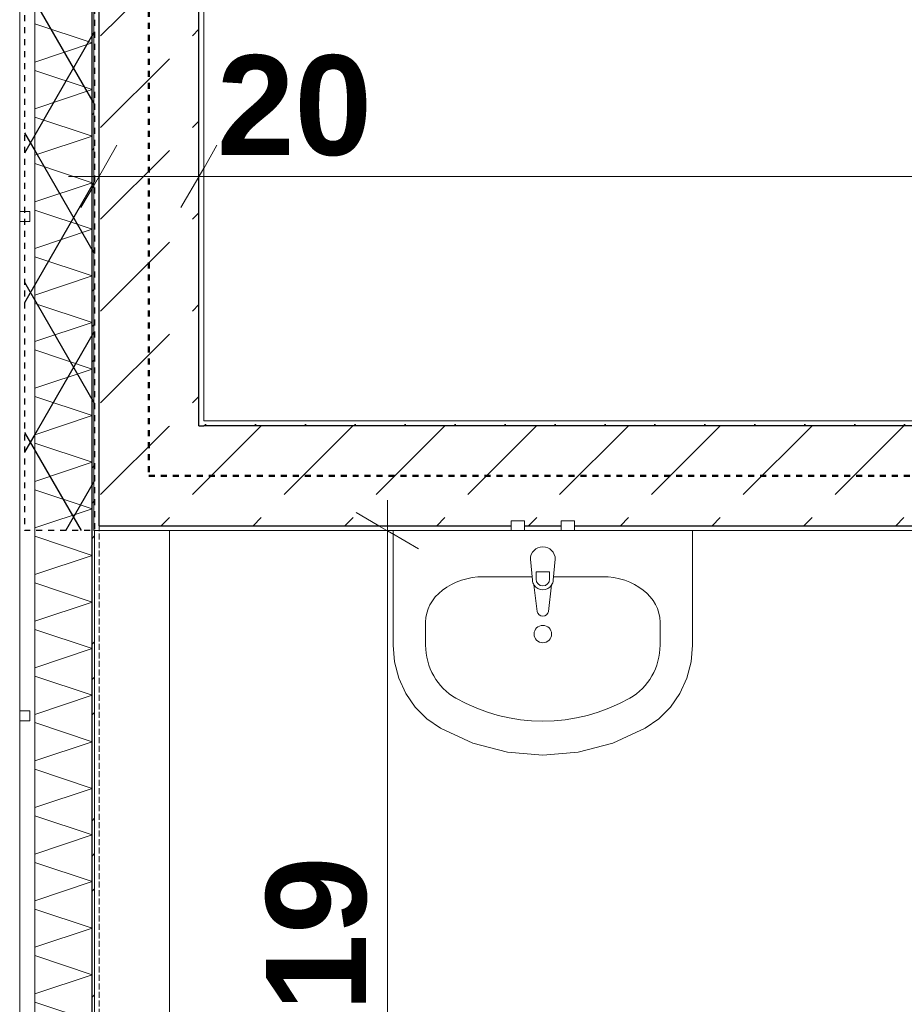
# Model space of a CAD drawing. Extents: x -7314 to 11761, y 144 to 9383.
# Tile 111 of 193: x 2018 to 2195, y 8045 to 8242. Entities that reach past the tile are written whole.
import ezdxf
from ezdxf.xclip import XClip

# ---------------------------------------------------------------- set-up
doc = ezdxf.new("R2010")
doc.units = 0
doc.header["$MEASUREMENT"] = 0
doc.header["$XCLIPFRAME"] = 0
for name, pattern in [('Krawędzie ukryte', [68, 48, -20]), ('Przerywana', [96, 48, -48]), ('Wipeout_Contour', [20000, 0, -20000])]:
    doc.linetypes.add(name, pattern=pattern)
for name, color, linetype in [('FORMA - Arch 01 - 220-A Ściany', 7, 'Continuous'), ('FORMA - Arch 01 - 410-K Osie', 7, 'Continuous'), ('FORMA - Arch 01 - 540-I Ogrzewanie', 7, 'Continuous'), ('FORMA - Arch 01 - 820-G Rysunki Obrazki', 7, 'Continuous'), ('FORMA - Arch 02 - Strefy', 7, 'Continuous'), ('FORMA - Arch 02 - Ściany zewnętrzne', 7, 'Continuous'), ('FORMA - Arch 04 - Wymiary ogólne', 7, 'Continuous')]:
    doc.layers.add(name, color=color, linetype=linetype)
doc.styles.add('STYL_AUTOMATYCZNY_9', font='arial.ttf')
pattern_1 = [(0, (4185.3, -5972.398), (0, 17.320508), [0, -10]), (0, (4190.3, -5963.738), (0, 17.320508), [0, -10])]
pattern_2 = [(45, (4185.3, -5972.398), (-18.384776, 18.384776), [19.5, -6.5]), (45, (4185.3, -5954.013), (-18.384776, 18.384776), [19.5, -6.5])]

# ---------------------------------------------------------------- blocks, each defined once
blk = doc.blocks.new('*X351')
at = {"layer": 'FORMA - Arch 01 - 220-A Ściany', "color": 7, "linetype": 'Continuous', "lineweight": 5, "ltscale": 0.025}
for p, q in [((2021.1, 8241.44), (2032.6, 8237.6)), ((2032.6, 8237.6), (2021.1, 8233.77)), ((2021.1, 8232.1), (2032.6, 8228.27)), ((2032.6, 8228.27), (2021.1, 8224.44)), ((2021.1, 8222.77), (2032.6, 8218.94)), ((2032.6, 8218.94), (2021.1, 8215.1)), ((2021.1, 8213.44), (2032.6, 8209.6)), ((2032.6, 8209.6), (2021.1, 8205.77)), ((2021.1, 8204.1), (2032.6, 8200.27)), ((2032.6, 8200.27), (2021.1, 8196.44)), ((2021.1, 8194.77), (2032.6, 8190.94)), ((2032.6, 8190.94), (2021.1, 8187.1)), ((2021.1, 8185.44), (2032.6, 8181.6)), ((2032.6, 8181.6), (2021.1, 8177.77)), ((2021.1, 8176.1), (2032.6, 8172.27)), ((2032.6, 8172.27), (2021.1, 8168.44)), ((2021.1, 8166.77), (2032.6, 8162.94)), ((2032.6, 8162.94), (2021.1, 8159.1)), ((2021.1, 8157.44), (2032.6, 8153.6)), ((2032.6, 8153.6), (2021.1, 8149.77)), ((2021.1, 8148.1), (2032.6, 8144.27)), ((2032.6, 8144.27), (2021.1, 8140.44)), ((2021.1, 8138.77), (2032.6, 8134.94)), ((2032.6, 8134.94), (2021.1, 8131.1)), ((2021.1, 8129.44), (2032.6, 8125.6)), ((2032.6, 8125.6), (2021.1, 8121.77)), ((2021.1, 8120.1), (2032.6, 8116.27)), ((2032.6, 8116.27), (2021.1, 8112.44)), ((2021.1, 8110.77), (2032.6, 8106.94)), ((2032.6, 8106.94), (2021.1, 8103.1)), ((2021.1, 8101.44), (2032.6, 8097.6)), ((2032.6, 8097.6), (2021.1, 8093.77)), ((2021.1, 8092.1), (2032.6, 8088.27)), ((2032.6, 8088.27), (2021.1, 8084.44)), ((2021.1, 8082.77), (2032.6, 8078.94)), ((2032.6, 8078.94), (2021.1, 8075.1)), ((2021.1, 8073.44), (2032.6, 8069.6)), ((2032.6, 8069.6), (2021.1, 8065.77)), ((2021.1, 8064.1), (2032.6, 8060.27)), ((2032.6, 8060.27), (2021.1, 8056.44)), ((2021.1, 8054.77), (2032.6, 8050.94)), ((2032.6, 8050.94), (2021.1, 8047.1)), ((2021.1, 8045.44), (2032.6, 8041.6))]:
    blk.add_line(p, q, dxfattribs=at)
blk = doc.blocks.new('Rysunek_1_1', base_point=(4185.3, -5972.4))
at = {"color": 254, "linetype": 'Wipeout_Contour', "lineweight": 0, "ltscale": 61901.69196}
blk.add_wipeout([(2404.94, 8734.9), (2208.66, 8734.9), (2059.98, 8734.9), (2059.98, 8725.9), (2054.98, 8725.9), (2054.98, 8161.9), (2404.94, 8161.9)], dxfattribs=at).dxf.layer = 'FORMA - Arch 02 - Strefy'
at = {"color": 254, "linetype": 'Wipeout_Contour', "lineweight": 0, "ltscale": 41761.403087}
blk.add_wipeout([(2412.21, 8071.66), (2412.21, 8139.9), (2033.1, 8139.9), (2033.1, 7920.64), (2412.21, 7920.64)], dxfattribs=at).dxf.layer = 'FORMA - Arch 02 - Strefy'
at = {"layer": 'FORMA - Arch 04 - Wymiary ogólne', "color": 154, "linetype": 'Continuous', "lineweight": 13, "insert": (2057.59, 8214.86), "char_height": 20, "width": 30.509, "attachment_point": 7, "style": 'STYL_AUTOMATYCZNY_9'}
blk.add_mtext('\\A1;{\\pql;\\fArial|b1|i0|c238|p0;\\W1.000000;20}', dxfattribs=at)
at = {"layer": 'FORMA - Arch 04 - Wymiary ogólne', "color": 154, "linetype": 'Continuous', "lineweight": 13, "insert": (2087.74, 8028.03), "char_height": 20, "width": 45.7634, "attachment_point": 7, "rotation": 90, "style": 'STYL_AUTOMATYCZNY_9'}
blk.add_mtext('\\A1;{\\pql;\\fArial|b1|i0|c238|p0;\\W1.000000;219}', dxfattribs=at)
at = {"color": 254, "linetype": 'Wipeout_Contour', "lineweight": 0, "ltscale": 33819.25815}
blk.add_wipeout([(2032.6, 7909.14), (2033.1, 7909.14), (2033.1, 8503.82), (2032.6, 8503.82)], dxfattribs=at).dxf.layer = 'FORMA - Arch 01 - 220-A Ściany'
at = {"color": 254, "linetype": 'Wipeout_Contour', "lineweight": 0, "ltscale": 25247.068604}
blk.add_wipeout([(2054.98, 8161.9), (2053.98, 8160.9), (2054.98, 8160.9)], dxfattribs=at).dxf.layer = 'FORMA - Arch 01 - 220-A Ściany'
at = {"layer": 'FORMA - Arch 01 - 220-A Ściany', "linetype": 'Continuous', "lineweight": 5}
h = blk.add_hatch(dxfattribs=at)
h.set_pattern_fill('Aluminium_0001', style=0, pattern_type=2)
h.set_pattern_definition([(45, (4185.3, -5972.398), (-17.67767, 17.67767), []), (45, (4181.764, -5968.863), (-17.67767, 17.67767), []), (45, (4178.229, -5965.327), (-17.67767, 17.67767), [])])
h.paths.add_polyline_path([(2032.6, 7909.14), (2033.1, 7909.14), (2033.1, 8503.82), (2032.6, 8503.82)])
h = blk.add_hatch(dxfattribs=at)
h.set_pattern_fill('Tynk_0001', style=0, pattern_type=2)
h.set_pattern_definition(pattern_1)
h.paths.add_polyline_path([(2054.98, 8161.9), (2053.98, 8160.9), (2054.98, 8160.9)])
at = {"color": 254, "linetype": 'Wipeout_Contour', "lineweight": 0, "ltscale": 58936.468039}
blk.add_wipeout([(2021.1, 7923.64), (2018.6, 7923.64), (2018.6, 7923.14), (2032.6, 7923.14), (2032.6, 8503.82), (2030.1, 8503.82), (2021.1, 8503.82)], dxfattribs=at).dxf.layer = 'FORMA - Arch 01 - 220-A Ściany'
at = {"layer": 'FORMA - Arch 01 - 220-A Ściany', "color": 7, "linetype": 'Continuous', "lineweight": 25, "ltscale": 0.025}
blk.add_line((2032.6, 7923.14), (2032.6, 8503.82), dxfattribs=at)
at = {"layer": 'FORMA - Arch 01 - 220-A Ściany', "color": 7, "linetype": 'Continuous', "lineweight": 15, "ltscale": 0.025, "flags": 128}
blk.add_lwpolyline([(2033.1, 7909.14), (2033.1, 8503.82)], dxfattribs=at)
at = {"color": 7, "linetype": 'Continuous', "lineweight": 13, "ltscale": 0.025}
blk.add_blockref('*X351', (0, 0), dxfattribs=at)
at = {"color": 254, "linetype": 'Wipeout_Contour', "lineweight": 0, "ltscale": 34356.695246}
blk.add_wipeout([(2018.1, 7923.64), (2021.1, 7923.64), (2021.1, 8771.9), (2018.1, 8771.9)], dxfattribs=at).dxf.layer = 'FORMA - Arch 01 - 220-A Ściany'
at = {"color": 254, "linetype": 'Wipeout_Contour', "lineweight": 0, "ltscale": 25170.636408}
blk.add_wipeout([(2033.98, 8140.9), (2032.98, 8139.9), (2033.98, 8139.9)], dxfattribs=at).dxf.layer = 'FORMA - Arch 01 - 220-A Ściany'
at = {"layer": 'FORMA - Arch 01 - 220-A Ściany', "linetype": 'Continuous', "lineweight": 5}
h = blk.add_hatch(dxfattribs=at)
h.set_pattern_fill('Tynk_0001', style=0, pattern_type=2)
h.set_pattern_definition(pattern_1)
h.paths.add_polyline_path([(2033.98, 8140.9), (2032.98, 8139.9), (2033.98, 8139.9)])
at = {"layer": 'FORMA - Arch 01 - 220-A Ściany', "color": 7, "linetype": 'Continuous', "lineweight": 18, "ltscale": 0.025}
blk.add_line((2021.1, 7923.64), (2021.1, 8503.82), dxfattribs=at)
at = {"color": 254, "linetype": 'Wipeout_Contour', "lineweight": 0, "ltscale": 33790.673689}
blk.add_wipeout([(2018.1, 8201.82), (2020.1, 8201.82), (2020.1, 8203.82), (2018.1, 8203.82)], dxfattribs=at).dxf.layer = 'FORMA - Arch 01 - 220-A Ściany'
at = {"color": 254, "linetype": 'Wipeout_Contour', "lineweight": 0, "ltscale": 33402.40395}
blk.add_wipeout([(2018.1, 8101.82), (2020.1, 8101.82), (2020.1, 8103.82), (2018.1, 8103.82)], dxfattribs=at).dxf.layer = 'FORMA - Arch 01 - 220-A Ściany'
at = {"color": 254, "linetype": 'Wipeout_Contour', "lineweight": 0, "ltscale": 34356.695246}
blk.add_wipeout([(2018.1, 7923.64), (2021.1, 7923.64), (2021.1, 8771.9), (2018.1, 8771.9)], dxfattribs=at).dxf.layer = 'FORMA - Arch 01 - 220-A Ściany'
at = {"color": 254, "linetype": 'Wipeout_Contour', "lineweight": 0, "ltscale": 25201.95314}
blk.add_wipeout([(2053.98, 8160.9), (2033.98, 8140.9), (2053.98, 8140.9)], dxfattribs=at).dxf.layer = 'FORMA - Arch 01 - 220-A Ściany'
at = {"layer": 'FORMA - Arch 01 - 220-A Ściany', "linetype": 'Continuous', "lineweight": 5}
h = blk.add_hatch(dxfattribs=at)
h.set_pattern_fill('Beton_0001', style=0, pattern_type=2)
h.set_pattern_definition(pattern_2)
h.paths.add_polyline_path([(2053.98, 8160.9), (2033.98, 8140.9), (2053.98, 8140.9)])
at = {"layer": 'FORMA - Arch 01 - 220-A Ściany', "color": 7, "linetype": 'Continuous', "lineweight": 13, "ltscale": 0.025}
blk.add_line((2018.1, 7923.64), (2018.1, 8771.9), dxfattribs=at)
at = {"layer": 'FORMA - Arch 01 - 220-A Ściany', "color": 7, "linetype": 'Continuous', "lineweight": 18, "ltscale": 0.025, "flags": 128}
blk.add_lwpolyline([(2018.1, 7923.64), (2021.1, 7923.64), (2021.1, 8771.9), (2018.1, 8771.9)], close=True, dxfattribs=at)
at = {"color": 254, "linetype": 'Wipeout_Contour', "lineweight": 0, "ltscale": 33790.673689}
blk.add_wipeout([(2018.1, 8201.82), (2020.1, 8201.82), (2020.1, 8203.82), (2018.1, 8203.82)], dxfattribs=at).dxf.layer = 'FORMA - Arch 01 - 220-A Ściany'
at = {"color": 254, "linetype": 'Wipeout_Contour', "lineweight": 0, "ltscale": 25249.008097}
blk.add_wipeout([(2054.98, 8161.9), (2053.98, 8161.9), (2053.98, 8160.9)], dxfattribs=at).dxf.layer = 'FORMA - Arch 01 - 220-A Ściany'
at = {"color": 254, "linetype": 'Wipeout_Contour', "lineweight": 0, "ltscale": 25172.576784}
blk.add_wipeout([(2033.98, 8140.9), (2032.98, 8140.9), (2032.98, 8139.9)], dxfattribs=at).dxf.layer = 'FORMA - Arch 01 - 220-A Ściany'
at = {"color": 254, "linetype": 'Wipeout_Contour', "lineweight": 0, "ltscale": 33402.40395}
blk.add_wipeout([(2018.1, 8101.82), (2020.1, 8101.82), (2020.1, 8103.82), (2018.1, 8103.82)], dxfattribs=at).dxf.layer = 'FORMA - Arch 01 - 220-A Ściany'
at = {"layer": 'FORMA - Arch 01 - 220-A Ściany', "linetype": 'Continuous', "lineweight": 5}
h = blk.add_hatch(dxfattribs=at)
h.set_pattern_fill('Tynk_0001', style=0, pattern_type=2)
h.set_pattern_definition(pattern_1)
h.paths.add_polyline_path([(2054.98, 8161.9), (2053.98, 8161.9), (2053.98, 8160.9)])
h = blk.add_hatch(dxfattribs=at)
h.set_pattern_fill('Tynk_0001', style=0, pattern_type=2)
h.set_pattern_definition(pattern_1)
h.paths.add_polyline_path([(2033.98, 8140.9), (2032.98, 8140.9), (2032.98, 8139.9)])
at = {"layer": 'FORMA - Arch 01 - 220-A Ściany', "color": 7, "linetype": 'Continuous', "lineweight": 13, "ltscale": 0.025}
for p, q in [((2018.1, 8201.82), (2018.1, 8203.82)), ((2018.1, 8101.82), (2018.1, 8103.82))]:
    blk.add_line(p, q, dxfattribs=at)
at = {"layer": 'FORMA - Arch 01 - 220-A Ściany', "color": 7, "linetype": 'Continuous', "lineweight": 18, "ltscale": 0.025, "flags": 128}
for points in [[(2018.1, 8201.82), (2020.1, 8201.82), (2020.1, 8203.82), (2018.1, 8203.82)], [(2018.1, 8101.82), (2020.1, 8101.82), (2020.1, 8103.82), (2018.1, 8103.82)]]:
    blk.add_lwpolyline(points, close=True, dxfattribs=at)
at = {"layer": 'FORMA - Arch 01 - 220-A Ściany', "color": 7, "linetype": 'Continuous', "lineweight": 13, "ltscale": 0.025, "flags": 128}
blk.add_lwpolyline([(2032.98, 8139.9), (2033.98, 8139.9)], dxfattribs=at)
at = {"color": 254, "linetype": 'Wipeout_Contour', "lineweight": 0, "ltscale": 34265.285926}
blk.add_wipeout([(2032.98, 8501.82), (2032.98, 8140.9), (2033.98, 8140.9), (2033.98, 8501.82)], dxfattribs=at).dxf.layer = 'FORMA - Arch 01 - 220-A Ściany'
at = {"color": 254, "linetype": 'Wipeout_Contour', "lineweight": 0, "ltscale": 34326.058222}
blk.add_wipeout([(2054.98, 8161.9), (2054.98, 8501.82), (2053.98, 8501.82), (2053.98, 8161.9)], dxfattribs=at).dxf.layer = 'FORMA - Arch 01 - 220-A Ściany'
at = {"layer": 'FORMA - Arch 01 - 220-A Ściany', "linetype": 'Continuous', "lineweight": 5}
h = blk.add_hatch(dxfattribs=at)
h.set_pattern_fill('Tynk_0001', style=0, pattern_type=2)
h.set_pattern_definition(pattern_1)
h.paths.add_polyline_path([(2032.98, 8501.82), (2032.98, 8140.9), (2033.98, 8140.9), (2033.98, 8501.82)])
h = blk.add_hatch(dxfattribs=at)
h.set_pattern_fill('Tynk_0001', style=0, pattern_type=2)
h.set_pattern_definition(pattern_1)
h.paths.add_polyline_path([(2054.98, 8161.9), (2054.98, 8501.82), (2053.98, 8501.82), (2053.98, 8161.9)])
at = {"layer": 'FORMA - Arch 01 - 220-A Ściany', "color": 7, "linetype": 'Continuous', "lineweight": 13, "ltscale": 0.025, "flags": 128}
for points in [[(2032.98, 8501.82), (2032.98, 8139.9)], [(2054.98, 8161.9), (2054.98, 8501.82)]]:
    blk.add_lwpolyline(points, dxfattribs=at)
at = {"color": 254, "linetype": 'Wipeout_Contour', "lineweight": 0, "ltscale": 25217.700959}
blk.add_wipeout([(2053.98, 8160.9), (2033.98, 8160.9), (2033.98, 8140.9)], dxfattribs=at).dxf.layer = 'FORMA - Arch 01 - 220-A Ściany'
at = {"layer": 'FORMA - Arch 01 - 220-A Ściany', "linetype": 'Continuous', "lineweight": 5}
h = blk.add_hatch(dxfattribs=at)
h.set_pattern_fill('Beton_0001', style=0, pattern_type=2)
h.set_pattern_definition(pattern_2)
h.paths.add_polyline_path([(2053.98, 8160.9), (2033.98, 8160.9), (2033.98, 8140.9)])
at = {"layer": 'FORMA - Arch 01 - 220-A Ściany', "color": 7, "linetype": 'Continuous', "lineweight": 25, "ltscale": 0.025}
blk.add_line((2033.98, 8140.9), (2053.98, 8140.9), dxfattribs=at)
at = {"color": 254, "linetype": 'Wipeout_Contour', "lineweight": 0, "ltscale": 34314.104998}
blk.add_wipeout([(2033.98, 8501.82), (2033.98, 8160.9), (2053.98, 8160.9), (2053.98, 8501.82)], dxfattribs=at).dxf.layer = 'FORMA - Arch 01 - 220-A Ściany'
at = {"layer": 'FORMA - Arch 01 - 220-A Ściany', "linetype": 'Continuous', "lineweight": 5}
h = blk.add_hatch(dxfattribs=at)
h.set_pattern_fill('Beton_0001', style=0, pattern_type=2)
h.set_pattern_definition(pattern_2)
h.paths.add_polyline_path([(2033.98, 8501.82), (2033.98, 8160.9), (2053.98, 8160.9), (2053.98, 8501.82)])
at = {"layer": 'FORMA - Arch 01 - 220-A Ściany', "color": 7, "linetype": 'Continuous', "lineweight": 25, "ltscale": 0.025}
for p, q in [((2033.98, 8501.82), (2033.98, 8160.9)), ((2053.98, 8160.9), (2053.98, 8501.82)), ((2033.98, 8160.9), (2033.98, 8140.9)), ((2053.98, 8160.9), (2054.98, 8160.9))]:
    blk.add_line(p, q, dxfattribs=at)
at = {"layer": 'FORMA - Arch 04 - Wymiary ogólne', "color": 154, "linetype": 'Continuous', "lineweight": 13, "ltscale": 0.025}
for p, q in [((2033.98, 8220.24), (2033.98, 8201.49)), ((2053.98, 8220.24), (2053.98, 8201.49)), ((2037.58, 8217.11), (2030.37, 8204.61)), ((2050.37, 8204.61), (2057.58, 8217.11)), ((2033.98, 8210.86), (2027.86, 8210.86)), ((2053.98, 8210.86), (2033.98, 8210.86)), ((2404.94, 8210.86), (2053.98, 8210.86))]:
    blk.add_line(p, q, dxfattribs=at)
at = {"color": 254, "linetype": 'Wipeout_Contour', "lineweight": 0, "ltscale": 33848.971232}
blk.add_wipeout([(2054.98, 8160.9), (2404.94, 8160.9), (2404.94, 8161.9), (2054.98, 8161.9)], dxfattribs=at).dxf.layer = 'FORMA - Arch 01 - 220-A Ściany'
at = {"color": 254, "linetype": 'Wipeout_Contour', "lineweight": 0, "ltscale": 33769.677978}
blk.add_wipeout([(2425.94, 8140.9), (2033.98, 8140.9), (2033.98, 8139.9), (2425.94, 8139.9)], dxfattribs=at).dxf.layer = 'FORMA - Arch 01 - 220-A Ściany'
at = {"layer": 'FORMA - Arch 01 - 220-A Ściany', "linetype": 'Continuous', "lineweight": 5}
h = blk.add_hatch(dxfattribs=at)
h.set_pattern_fill('Tynk_0001', style=0, pattern_type=2)
h.set_pattern_definition(pattern_1)
h.paths.add_polyline_path([(2054.98, 8160.9), (2404.94, 8160.9), (2404.94, 8161.9), (2054.98, 8161.9)])
h = blk.add_hatch(dxfattribs=at)
h.set_pattern_fill('Tynk_0001', style=0, pattern_type=2)
h.set_pattern_definition(pattern_1)
h.paths.add_polyline_path([(2425.94, 8140.9), (2033.98, 8140.9), (2033.98, 8139.9), (2425.94, 8139.9)])
at = {"layer": 'FORMA - Arch 01 - 220-A Ściany', "color": 7, "linetype": 'Continuous', "lineweight": 13, "ltscale": 0.025, "flags": 128}
for points in [[(2404.94, 8161.9), (2054.98, 8161.9)], [(2033.98, 8139.9), (2426.94, 8139.9)]]:
    blk.add_lwpolyline(points, dxfattribs=at)
at = {"layer": 'FORMA - Arch 04 - Wymiary ogólne', "color": 154, "linetype": 'Continuous', "lineweight": 13, "ltscale": 0.025}
blk.add_line((2091.74, 7920.64), (2091.74, 8139.9), dxfattribs=at)
at = {"color": 254, "linetype": 'Wipeout_Contour', "lineweight": 0, "ltscale": 33808.543288}
blk.add_wipeout([(2053.98, 8140.9), (2405.94, 8140.9), (2405.94, 8160.9), (2053.98, 8160.9)], dxfattribs=at).dxf.layer = 'FORMA - Arch 01 - 220-A Ściany'
at = {"color": 254, "linetype": 'Wipeout_Contour', "lineweight": 0, "ltscale": 33142.123955}
blk.add_wipeout([(2048.1, 7920.64), (2048.1, 8139.9), (2033.1, 8139.9), (2033.1, 7920.64)], dxfattribs=at).dxf.layer = 'FORMA - Arch 02 - Ściany zewnętrzne'
at = {"layer": 'FORMA - Arch 01 - 220-A Ściany', "linetype": 'Continuous', "lineweight": 5}
h = blk.add_hatch(dxfattribs=at)
h.set_pattern_fill('Beton_0001', style=0, pattern_type=2)
h.set_pattern_definition(pattern_2)
h.paths.add_polyline_path([(2053.98, 8140.9), (2405.94, 8140.9), (2405.94, 8160.9), (2053.98, 8160.9)])
at = {"layer": 'FORMA - Arch 01 - 820-G Rysunki Obrazki', "linetype": 'Continuous', "lineweight": 25}
h = blk.add_hatch(dxfattribs=at)
h.set_pattern_fill('Izolacja_miękka_0001', color=1, style=0, pattern_type=2)
h.set_pattern_definition([(60, (4185.3, -5972.398), (-12.990381, 7.5), []), (120, (4185.3, -5972.398), (12.990381, 7.5), [])])
h.paths.add_polyline_path([(2019.1, 8501.82), (2019.1, 8139.9), (2033.1, 8139.9), (2033.1, 8501.82)])
at = {"color": 1, "linetype": 'Przerywana', "lineweight": 50, "ltscale": 0.025, "flags": 128}
blk.add_lwpolyline([(2043.98, 8150.9), (2415.94, 8150.9), (2415.94, 8745.9), (2043.98, 8745.9)], close=True, dxfattribs=at)
at = {"layer": 'FORMA - Arch 01 - 220-A Ściany', "color": 7, "linetype": 'Continuous', "lineweight": 25, "ltscale": 0.025}
for p, q in [((2053.98, 8160.9), (2054.98, 8160.9)), ((2405.94, 8160.9), (2054.98, 8160.9)), ((2033.98, 8140.9), (2053.98, 8140.9)), ((2053.98, 8140.9), (2405.94, 8140.9))]:
    blk.add_line(p, q, dxfattribs=at)
at = {"layer": 'FORMA - Arch 01 - 410-K Osie', "color": 7, "linetype": 'Krawędzie ukryte', "lineweight": 13, "ltscale": 0.025}
blk.add_line((2034.04, 5890.7), (2034.04, 8978.35), dxfattribs=at)
at = {"layer": 'FORMA - Arch 01 - 820-G Rysunki Obrazki', "color": 1, "linetype": 'Przerywana', "lineweight": 25, "ltscale": 0.025, "flags": 128}
blk.add_lwpolyline([(2019.1, 8501.82), (2033.1, 8501.82), (2033.1, 8139.9), (2019.1, 8139.9)], close=True, dxfattribs=at)
at = {"layer": 'FORMA - Arch 02 - Ściany zewnętrzne', "color": 7, "linetype": 'Continuous', "lineweight": 13, "ltscale": 0.025, "flags": 128}
for points in [[(2033.1, 8139.9), (2048.1, 8139.9)], [(2033.1, 8139.9), (2033.1, 7920.64)], [(2048.1, 7920.64), (2048.1, 8139.9)]]:
    blk.add_lwpolyline(points, dxfattribs=at)
at = {"layer": 'FORMA - Arch 04 - Wymiary ogólne', "color": 154, "linetype": 'Continuous', "lineweight": 13, "ltscale": 0.025}
blk.add_line((2091.74, 8139.9), (2091.74, 8146.01), dxfattribs=at)
at = {"color": 254, "linetype": 'Wipeout_Contour', "lineweight": 0, "ltscale": 33647.473541}
blk.add_wipeout([(2119.21, 8139.9), (2119.21, 8141.9), (2116.51, 8141.9), (2116.51, 8139.9)], dxfattribs=at).dxf.layer = 'FORMA - Arch 01 - 540-I Ogrzewanie'
at = {"color": 254, "linetype": 'Wipeout_Contour', "lineweight": 0, "ltscale": 33657.566615}
blk.add_wipeout([(2129.21, 8139.9), (2129.21, 8141.9), (2126.51, 8141.9), (2126.51, 8139.9)], dxfattribs=at).dxf.layer = 'FORMA - Arch 01 - 540-I Ogrzewanie'
at = {"layer": 'FORMA - Arch 01 - 540-I Ogrzewanie', "color": 6, "linetype": 'Continuous', "lineweight": 15, "ltscale": 0.025, "flags": 128}
for points in [[(2119.21, 8139.9), (2116.51, 8139.9), (2116.51, 8141.9), (2119.21, 8141.9)], [(2129.21, 8139.9), (2126.51, 8139.9), (2126.51, 8141.9), (2129.21, 8141.9)]]:
    blk.add_lwpolyline(points, close=True, dxfattribs=at)
at = {"color": 254, "linetype": 'Wipeout_Contour', "lineweight": 0, "ltscale": 176006.82591}
blk.add_wipeout([(2152.86, 8139.9), (2092.86, 8139.9), (2092.86, 8116.99), (2093.15, 8113.62), (2094.01, 8110.35), (2095.41, 8107.3), (2097.31, 8104.56), (2099.64, 8102.21), (2102.34, 8100.34), (2108.86, 8097.34), (2115.76, 8095.51), (2122.86, 8094.9), (2129.95, 8095.51), (2136.86, 8097.34), (2143.38, 8100.34), (2146.07, 8102.21), (2148.41, 8104.56), (2150.31, 8107.3), (2151.71, 8110.35), (2152.57, 8113.62), (2152.86, 8116.99)], dxfattribs=at).dxf.layer = 'FORMA - Arch 01 - 540-I Ogrzewanie'
at = {"layer": 'FORMA - Arch 01 - 540-I Ogrzewanie', "color": 6, "linetype": 'Continuous', "lineweight": 15, "ltscale": 0.025}
for p, q in [((2110.98, 8130.67), (2134.74, 8130.67)), ((2099.38, 8121.57), (2099.38, 8116.99)), ((2146.34, 8121.57), (2146.34, 8116.99))]:
    blk.add_line(p, q, dxfattribs=at)
at = {"layer": 'FORMA - Arch 01 - 540-I Ogrzewanie', "color": 6, "linetype": 'Continuous', "lineweight": 15, "ltscale": 0.025, "flags": 128}
blk.add_lwpolyline([(2152.86, 8139.9), (2152.86, 8116.99), (2152.57, 8113.62), (2151.71, 8110.35), (2150.31, 8107.3), (2148.41, 8104.56), (2146.07, 8102.21), (2143.38, 8100.34), (2136.86, 8097.34), (2129.95, 8095.51), (2122.86, 8094.9), (2115.76, 8095.51), (2108.86, 8097.34), (2102.34, 8100.34), (2099.64, 8102.21), (2097.31, 8104.56), (2095.41, 8107.3), (2094.01, 8110.35), (2093.15, 8113.62), (2092.86, 8116.99), (2092.86, 8139.9)], close=True, dxfattribs=at)
at = {"layer": 'FORMA - Arch 01 - 540-I Ogrzewanie', "color": 6, "linetype": 'Continuous', "lineweight": 15, "ltscale": 0.025}
blk.add_circle((2122.86, 8119.18), 1.75, dxfattribs=at)
for centre, major_axis, ratio, start_param, end_param in [((2110.99, 8121.57), (11.61, 0), 0.783646, 1.570796, 3.141593), ((2134.73, 8121.57), (11.61, 0), 0.783646, 0, 1.570796), ((2110.97, 8116.99), (0, 12.12), 0.956522, 1.570796, 2.644618), ((2134.74, 8116.99), (0, 12.12), 0.956522, 3.638567, 4.712389), ((2122.86, 8139.9), (0, 38.18), 0.956522, 2.644618, 3.638567)]:
    blk.add_ellipse(centre, major_axis=major_axis, ratio=ratio, start_param=start_param, end_param=end_param, dxfattribs=at)
at = {"layer": 'FORMA - Arch 04 - Wymiary ogólne', "color": 154, "linetype": 'Continuous', "lineweight": 13, "ltscale": 0.025}
for p, q in [((2097.99, 8136.29), (2085.49, 8143.51)), ((2101.11, 8139.9), (2082.36, 8139.9))]:
    blk.add_line(p, q, dxfattribs=at)
at = {"color": 254, "linetype": 'Wipeout_Contour', "lineweight": 0, "ltscale": 184841.596937}
blk.add_wipeout([(2125.36, 8134.17), (2125.36, 8134.17), (2124.63, 8135.93), (2122.86, 8136.67), (2121.09, 8135.93), (2120.36, 8134.17), (2120.36, 8134.17), (2120.76, 8129.97), (2120.76, 8129.97), (2121.09, 8129.02), (2121.09, 8129.02), (2121.75, 8123.73), (2121.75, 8123.73), (2122.12, 8123.03), (2122.86, 8122.75), (2123.6, 8123.03), (2123.97, 8123.73), (2123.97, 8123.73), (2124.63, 8129.02), (2124.63, 8129.02), (2124.96, 8129.97), (2124.96, 8129.97)], dxfattribs=at).dxf.layer = 'FORMA - Arch 01 - 540-I Ogrzewanie'
at = {"layer": 'FORMA - Arch 01 - 540-I Ogrzewanie', "color": 6, "linetype": 'Continuous', "lineweight": 15, "ltscale": 0.025}
for p, q in [((2121.5, 8131.67), (2121.5, 8130.19)), ((2124.22, 8131.67), (2121.5, 8131.67)), ((2124.22, 8130.19), (2124.22, 8131.67))]:
    blk.add_line(p, q, dxfattribs=at)
at = {"layer": 'FORMA - Arch 01 - 540-I Ogrzewanie', "color": 6, "linetype": 'Continuous', "lineweight": 15, "ltscale": 0.025, "flags": 128}
blk.add_lwpolyline([(2125.36, 8134.17), (2124.96, 8129.97, -0.12102), (2124.63, 8129.02), (2123.97, 8123.73, -0.882566), (2121.75, 8123.73), (2121.09, 8129.02, -0.12102), (2120.76, 8129.97), (2120.36, 8134.17, -1)], format="xyb", close=True, dxfattribs=at)
at = {"layer": 'FORMA - Arch 01 - 540-I Ogrzewanie', "color": 6, "linetype": 'Continuous', "lineweight": 15, "ltscale": 0.025}
for centre, radius, start, end in [((2122.86, 8130.16), 2.11, 212.771, 327.229), ((2122.86, 8130.19), 1.36, 180, 0)]:
    blk.add_arc(centre, radius, start, end, dxfattribs=at)

msp = doc.modelspace()

# ---------------------------------------------------------------- block references
at = {"lineweight": 20}
ref = msp.add_blockref('Rysunek_1_1', (4185.29965, -5972.39804), dxfattribs=at)
XClip(ref).set_block_clipping_path([(254.0251470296, 246.5573808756), (9689.7973583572, 9358.9497337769)])

doc.saveas('drawing.dxf')
